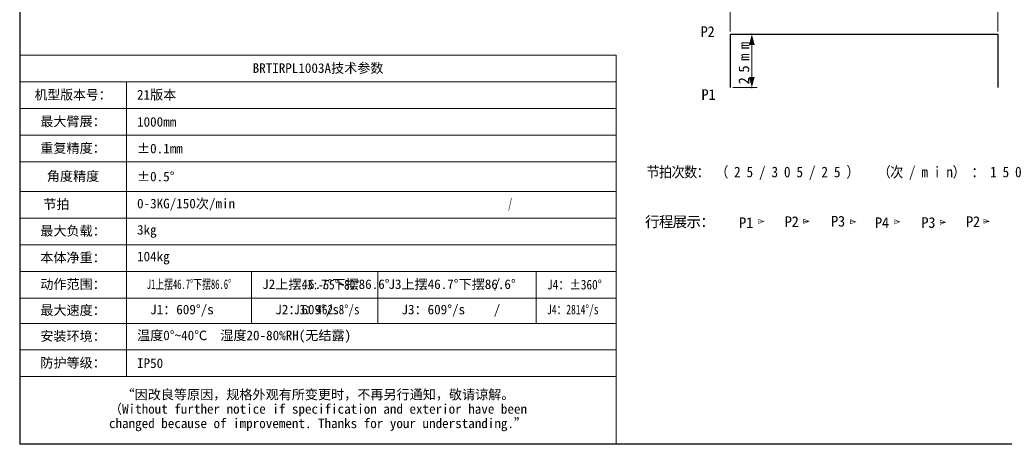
# Model space of a CAD drawing. Header units: millimetres. Extents: x 87 to 4373, y 75 to 3526.
# Tile 1 of 19: x 87 to 2856, y 75 to 1270. Entities that reach past the tile are written whole.
import ezdxf

# ---------------------------------------------------------------- set-up
doc = ezdxf.new("R2010")
doc.units = ezdxf.units.MM
doc.header["$MEASUREMENT"] = 0
doc.layers.get('0').update_dxf_attribs({"lineweight": 18})
doc.layers.add('图层0000', color=7, linetype='Continuous', lineweight=25)
doc.dimstyles.new('线性样式 (GB)', dxfattribs={"dimtxt": 2, "dimasz": 2, "dimexe": 1, "dimexo": 0.5, "dimgap": 0.5, "dimtad": 1, "dimdsep": 46, "dimcen": -2.127267, "dimclrd": 7, "dimclre": 7, "dimclrt": 7, "dimadec": 0, "dimazin": 0, "dimtfac": 0.7, "dimtmove": 0, "dimatfit": 1, "dimfxl": 1, "dimfrac": 2, "dimtolj": 1, "dimtzin": 0, "dimlwd": 18, "dimlwe": 18, "dimarcsym": 0})

# ---------------------------------------------------------------- blocks, each defined once
blk = doc.blocks.new('TableBlk82')
at = {"layer": '图层0000', "color": 7, "linetype": 'Continuous', "lineweight": 18}
for p, q in [((87, 1169.6), (387, 1169.6)), ((87, 1169.6), (87, 1094.6)), ((387, 1169.6), (739, 1169.6)), ((739, 1169.6), (828.1, 1169.6)), ((828.1, 1169.6), (1093.8, 1169.6)), ((1093.8, 1169.6), (1318.8, 1169.6)), ((1318.8, 1169.6), (1539.8, 1169.6)), ((1539.8, 1169.6), (1764.8, 1169.6)), ((1764.8, 1169.6), (1764.8, 1094.6)), ((87, 1094.6), (87, 1019.6)), ((87, 1094.6), (387, 1094.6)), ((387, 1094.6), (739, 1094.6)), ((387, 1094.6), (387, 1019.6)), ((739, 1094.6), (828.1, 1094.6)), ((828.1, 1094.6), (1093.8, 1094.6)), ((1093.8, 1094.6), (1318.8, 1094.6)), ((1318.8, 1094.6), (1539.8, 1094.6)), ((1539.8, 1094.6), (1764.8, 1094.6)), ((1764.8, 1094.6), (1764.8, 1019.6)), ((87, 1019.6), (87, 944.6)), ((87, 1019.6), (387, 1019.6)), ((387, 1019.6), (739, 1019.6)), ((387, 1019.6), (387, 944.6)), ((739, 1019.6), (828.1, 1019.6)), ((828.1, 1019.6), (1093.8, 1019.6)), ((1093.8, 1019.6), (1318.8, 1019.6)), ((1318.8, 1019.6), (1539.8, 1019.6)), ((1539.8, 1019.6), (1764.8, 1019.6)), ((1764.8, 1019.6), (1764.8, 944.6)), ((87, 944.6), (87, 869.6)), ((87, 944.6), (387, 944.6)), ((387, 944.6), (739, 944.6)), ((387, 944.6), (387, 869.6)), ((739, 944.6), (828.1, 944.6)), ((828.1, 944.6), (1093.8, 944.6)), ((1093.8, 944.6), (1318.8, 944.6)), ((1318.8, 944.6), (1539.8, 944.6)), ((1539.8, 944.6), (1764.8, 944.6)), ((1764.8, 944.6), (1764.8, 869.6)), ((87, 869.6), (87, 786.6)), ((87, 869.6), (387, 869.6)), ((387, 869.6), (739, 869.6)), ((387, 869.6), (387, 786.6)), ((739, 869.6), (828.1, 869.6)), ((828.1, 869.6), (1093.8, 869.6)), ((1093.8, 869.6), (1318.8, 869.6)), ((1318.8, 869.6), (1539.8, 869.6)), ((1539.8, 869.6), (1764.8, 869.6)), ((1764.8, 869.6), (1764.8, 786.6)), ((87, 786.6), (87, 711.6)), ((87, 786.6), (387, 786.6)), ((387, 786.6), (739, 786.6)), ((387, 786.6), (387, 711.6)), ((739, 786.6), (828.1, 786.6)), ((828.1, 786.6), (1093.8, 786.6)), ((1093.8, 786.6), (1318.8, 786.6)), ((1318.8, 786.6), (1539.8, 786.6)), ((1539.8, 786.6), (1764.8, 786.6)), ((1764.8, 786.6), (1764.8, 711.6)), ((87, 711.6), (87, 636.6)), ((87, 711.6), (387, 711.6)), ((387, 711.6), (739, 711.6)), ((387, 711.6), (387, 636.6)), ((739, 711.6), (828.1, 711.6)), ((828.1, 711.6), (1093.8, 711.6)), ((1093.8, 711.6), (1318.8, 711.6)), ((1318.8, 711.6), (1539.8, 711.6)), ((1539.8, 711.6), (1764.8, 711.6)), ((1764.8, 711.6), (1764.8, 636.6)), ((87, 636.6), (87, 561.6)), ((87, 636.6), (387, 636.6)), ((387, 636.6), (739, 636.6)), ((387, 636.6), (387, 561.6)), ((739, 636.6), (828.1, 636.6)), ((828.1, 636.6), (1093.8, 636.6)), ((1093.8, 636.6), (1318.8, 636.6)), ((1318.8, 636.6), (1539.8, 636.6)), ((1539.8, 636.6), (1764.8, 636.6)), ((1764.8, 636.6), (1764.8, 561.6)), ((87, 561.6), (87, 486.6)), ((87, 561.6), (387, 561.6)), ((387, 561.6), (739, 561.6)), ((387, 561.6), (387, 486.6)), ((739, 561.6), (828.1, 561.6)), ((739, 561.6), (739, 486.6)), ((828.1, 561.6), (1093.8, 561.6)), ((1093.8, 561.6), (1318.8, 561.6)), ((1093.8, 561.6), (1093.8, 486.6)), ((1318.8, 561.6), (1539.8, 561.6)), ((1539.8, 561.6), (1764.8, 561.6)), ((1539.8, 561.6), (1539.8, 486.6)), ((1764.8, 561.6), (1764.8, 486.6)), ((87, 486.6), (87, 415.4)), ((87, 486.6), (387, 486.6)), ((387, 486.6), (739, 486.6)), ((387, 486.6), (387, 415.4)), ((739, 486.6), (828.1, 486.6)), ((739, 486.6), (739, 415.4)), ((828.1, 486.6), (1093.8, 486.6)), ((1093.8, 486.6), (1318.8, 486.6)), ((1093.8, 486.6), (1093.8, 415.4)), ((1318.8, 486.6), (1539.8, 486.6)), ((1539.8, 486.6), (1764.8, 486.6)), ((1539.8, 486.6), (1539.8, 415.4)), ((1764.8, 486.6), (1764.8, 415.4)), ((87, 415.4), (87, 340.4)), ((87, 415.4), (387, 415.4)), ((387, 415.4), (739, 415.4)), ((387, 415.4), (387, 340.4)), ((739, 415.4), (828.1, 415.4)), ((828.1, 415.4), (1093.8, 415.4)), ((1093.8, 415.4), (1318.8, 415.4)), ((1318.8, 415.4), (1539.8, 415.4)), ((1539.8, 415.4), (1764.8, 415.4)), ((1764.8, 415.4), (1764.8, 340.4)), ((87, 340.4), (87, 265.4)), ((87, 340.4), (387, 340.4)), ((387, 340.4), (739, 340.4)), ((387, 340.4), (387, 265.4)), ((739, 340.4), (828.1, 340.4)), ((828.1, 340.4), (1093.8, 340.4)), ((1093.8, 340.4), (1318.8, 340.4)), ((1318.8, 340.4), (1539.8, 340.4)), ((1539.8, 340.4), (1764.8, 340.4)), ((1764.8, 340.4), (1764.8, 265.4)), ((87, 265.4), (87, 75)), ((87, 265.4), (387, 265.4)), ((387, 265.4), (739, 265.4)), ((739, 265.4), (828.1, 265.4)), ((828.1, 265.4), (1093.8, 265.4)), ((1093.8, 265.4), (1318.8, 265.4)), ((1318.8, 265.4), (1539.8, 265.4)), ((1539.8, 265.4), (1764.8, 265.4)), ((1764.8, 265.4), (1764.8, 75)), ((87, 75), (387, 75)), ((387, 75), (739, 75)), ((739, 75), (828.1, 75)), ((828.1, 75), (1093.8, 75)), ((1093.8, 75), (1318.8, 75)), ((1318.8, 75), (1539.8, 75)), ((1539.8, 75), (1764.8, 75))]:
    blk.add_line(p, q, dxfattribs=at)
at = {"color": 7, "linetype": 'Continuous', "lineweight": -3, "char_height": 27, "line_spacing_factor": 0.9}
for s, insert, attachment_point in [('\\T1;\\W1;\\FSimSun|b0|i0;BRTIRPL1003A技术参数', (925.9, 1132.1), 5), ('\\T1;\\W0.978899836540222;\\FSimSun|b0|i0;机型版本号：', (237, 1057.1), 5), ('\\T1;\\W1;\\FSimSun|b0|i0;21版本', (417, 1057.1), 4), ('\\T1;\\W1;\\FSimSun|b0|i0;最大臂展：', (237, 982.1), 5), ('\\T1;\\W1;\\FSimSun|b0|i0;1000mm', (417, 982.1), 4), ('\\T1;\\W1;\\FSimSun|b0|i0;重复精度：', (237, 907.1), 5), ('\\T1;\\W1;\\FSimSun|b0|i0;±0.1mm', (417, 907.1), 4), ('\\T1;\\W1;\\FSimSun|b0|i0;角度精度', (237, 828.1), 5), ('\\T1;\\W1;\\FSimSun|b0|i0;±0.5°', (417, 828.1), 4), ('\\T1;\\W1;\\FSimSun|b0|i0;  节拍', (117, 749.1), 4), ('\\T1;\\W1;\\FSimSun|b0|i0;0-3KG/150次/min', (417, 749.1), 4), ('\\T1;\\W0.506616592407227;\\FSimSun|b0|i0;          /', (1348.8, 749.1), 4), ('\\T1;\\W1;\\FSimSun|b0|i0;最大负载：', (237, 674.1), 5), ('\\T1;\\W1;\\FSimSun|b0|i0;3kg', (417, 674.1), 4), ('\\T1;\\W1;\\FSimSun|b0|i0;本体净重：', (237, 599.1), 5), ('\\T1;\\W1;\\FSimSun|b0|i0;104kg', (417, 599.1), 4), ('\\T1;\\W1;\\FSimSun|b0|i0;动作范围：', (237, 524.1), 5), ('\\T1;\\W0.656504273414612;\\FSimSun|b0|i0;J1上摆46.7°下摆86.6°', (563, 524.1), 5), ('\\T1;\\W1;\\FSimSun|b0|i0;J2上摆46.7°下摆86.6°', (769, 524.1), 4), ('\\T1;\\W0.83928918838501;\\FSimSun|b0|i0;J3:-55°~80°', (960.9, 524.1), 5), ('\\T1;\\W1;\\FSimSun|b0|i0;J3上摆46.7°下摆86.6°', (1123.8, 524.1), 4), ('\\T1;\\W1;\\FSimSun|b0|i0;/', (1429.3, 524.1), 5), ('\\T1;\\W0.862638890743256;\\FSimSun|b0|i0;J4：±360°', (1569.8, 524.1), 4), ('\\T1;\\W1;\\FSimSun|b0|i0;最大速度：', (237, 451), 5), ('\\T1;\\W1;\\FSimSun|b0|i0;  J1：609°/s ', (417, 451), 4), ('\\T1;\\W1;\\FSimSun|b0|i0;  J2：609°/s', (769, 451), 4), ('\\T1;\\W0.855563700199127;\\FSimSun|b0|i0;J3：462.8°/s       ', (858.1, 451), 4), ('\\T1;\\W1;\\FSimSun|b0|i0;  J3：609°/s       ', (1123.8, 451), 4), ('\\T1;\\W1;\\FSimSun|b0|i0;/', (1429.3, 451), 5), ('\\T1;\\W0.73533707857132;\\FSimSun|b0|i0;J4：2814°/s     ', (1569.8, 451), 4), ('\\T1;\\W1;\\FSimSun|b0|i0;安装环境：', (237, 377.9), 5), ('\\T1;\\W1;\\FSimSun|b0|i0;温度0°~40℃  湿度20-80%RH(无结露)', (417, 377.9), 4), ('\\T1;\\W1;\\FSimSun|b0|i0;防护等级：', (237, 302.9), 5), ('\\T1;\\W1;\\FSimSun|b0|i0;IP50', (417, 302.9), 4), ('\\T1;\\W1;\\FSimSun|b0|i0;“因改良等原因，规格外观有所变更时，不再另行通知，敬请谅解。^J（Without further notice if specification and exterior have been ^Jchanged because of improvement. Thanks for your understanding.”', (925.9, 170.2), 5)]:
    blk.add_mtext(s, dxfattribs=dict(at, insert=insert, attachment_point=attachment_point))
blk = doc.blocks.new('DimBlk2607')
at = {"layer": '图层0000', "color": 7, "linetype": 'Continuous', "lineweight": 18}
for p, q in [((2084.5, 1236.4), (2084.5, 1317.9)), ((2114.5, 1302.9), (2807.9, 1302.9)), ((2837.9, 1236.4), (2837.9, 1317.9))]:
    blk.add_line(p, q, dxfattribs=at)
at = {"layer": '图层0000', "color": 7, "linetype": 'Continuous', "lineweight": -3}
for points in [[(2114.5, 1311), (2084.5, 1302.9), (2114.5, 1294.9)], [(2807.9, 1294.9), (2837.9, 1302.9), (2807.9, 1311)]]:
    blk.add_solid(points, dxfattribs=at)
at = {"layer": '图层0000', "color": 7, "linetype": 'Continuous', "lineweight": 18, "insert": (2427.8, 1309.7), "char_height": 30, "attachment_point": 8, "line_spacing_factor": 1.2}
blk.add_mtext('\\T1.593750;\\W1;\\FSimSun|b0|i0;305mm', dxfattribs=at)
blk = doc.blocks.new('DimBlk2608')
at = {"layer": '图层0000', "color": 7, "linetype": 'Continuous', "lineweight": 18}
for p, q in [((2092, 1228.9), (2160.9, 1228.9)), ((2145.9, 1228.9), (2145.9, 1231)), ((2145.9, 1198.9), (2145.9, 1108.9)), ((2092, 1078.9), (2160.9, 1078.9)), ((2145.9, 1078.9), (2145.9, 1076.9))]:
    blk.add_line(p, q, dxfattribs=at)
at = {"layer": '图层0000', "color": 7, "linetype": 'Continuous', "lineweight": -3}
for points in [[(2153.9, 1198.9), (2145.9, 1228.9), (2137.8, 1198.9)], [(2137.8, 1108.9), (2145.9, 1078.9), (2153.9, 1108.9)]]:
    blk.add_solid(points, dxfattribs=at)
at = {"layer": '图层0000', "color": 7, "linetype": 'Continuous', "lineweight": 18, "insert": (2139, 1153.9), "char_height": 30, "attachment_point": 8, "rotation": 90, "line_spacing_factor": 1.2}
blk.add_mtext('\\T1.625000;\\W1;\\FSimSun|b0|i0;25mm', dxfattribs=at)
blk = doc.blocks.new('DrawingBlockBlk82')
at = {"layer": '图层0000', "color": 7, "linetype": 'Continuous', "lineweight": 18}
for p, q in [((87.8, 3077.2), (87.8, 75.8)), ((88.5, 3076.5), (88.5, 76.5))]:
    blk.add_line(p, q, dxfattribs=at)
blk = doc.blocks.new('DrawingBorderBlk82')
at = {"layer": '图层0000', "color": 7, "linetype": 'Continuous', "lineweight": 18}
for p, q in [((87, 3076.5), (87, 75)), ((87.8, 3075.8), (87.8, 75.8)), ((88.5, 3075), (88.5, 76.5)), ((87, 75), (4372.1, 75)), ((87.8, 75.8), (4371.4, 75.8)), ((88.5, 76.5), (4370.6, 76.5))]:
    blk.add_line(p, q, dxfattribs=at)

msp = doc.modelspace()

# ---------------------------------------------------------------- linework, layer by layer
at = {"layer": '图层0000', "color": 7}
for p, q in [((2084.489, 1228.918), (2837.929, 1228.918)), ((2084.489, 1228.918), (2084.489, 1078.918)), ((2837.929, 1228.918), (2837.929, 1078.918))]:
    msp.add_line(p, q, dxfattribs=at)

# ---------------------------------------------------------------- block references
for name in ['DrawingBorderBlk82', 'DrawingBlockBlk82', 'TableBlk82']:
    msp.add_blockref(name, (0, 0))

# ---------------------------------------------------------------- texts
at = {"layer": '图层0000', "color": 7, "linetype": 'Continuous', "lineweight": -3, "attachment_point": 7}
for s, insert, char_height in [('{\\fSimSun|b0|i0|c0|p0;\\T0.95000;P2}', (2001.763, 1221.117), 30), ('{\\fSimSun|b0|i0|c0|p0;\\T0.95000;P1}', (2004.166, 1044.185), 30), ('{\\fSimSun|b0|i0|c0|p0;\\T0.95000;节拍次数： （ 2 5 / 3 0 5 / 2 5 ）   （次 / m i n） ： 1 5 0 }', (1849.387, 818.963), 30), ('{\\fSimSun|b0|i0|c0|p0;\\T0.95000;行程展示：}', (1845.34, 682.859), 30), ('{\\fSimSun|b0|i0|c0|p0;\\T0.95000;P1}', (2110.017, 683.53), 30), ('{\\Fgdt;\\T0.95000;y}', (2162.398, 694.924), 15), ('{\\fSimSun|b0|i0|c0|p0;\\T0.95000;P2}', (2238.321, 686.568), 30), ('{\\Fgdt;\\T0.95000;y}', (2289.402, 695.44), 15), ('{\\fSimSun|b0|i0|c0|p0;\\T0.95000;P3}', (2368.475, 687.2), 30), ('{\\Fgdt;\\T0.95000;y}', (2420.576, 694.045), 15), ('{\\fSimSun|b0|i0|c0|p0;\\T0.95000;P4}', (2492.057, 683.53), 30), ('{\\Fgdt;\\T0.95000;y}', (2544.773, 694.045), 15), ('{\\fSimSun|b0|i0|c0|p0;\\T0.95000;P3}', (2622.532, 683.53), 30), ('{\\Fgdt;\\T0.95000;y}', (2673.157, 692.649), 15), ('{\\fSimSun|b0|i0|c0|p0;\\T0.95000;P2}', (2748.175, 686.568), 30), ('{\\Fgdt;\\T0.95000;y}', (2795.959, 695.44), 15)]:
    msp.add_mtext(s, dxfattribs=dict(at, insert=insert, char_height=char_height))

# ---------------------------------------------------------------- dimensions: what is measured, and where the dimension line sits
at = {"layer": '图层0000', "color": 7, "linetype": 'Continuous', "lineweight": -3}
dim = msp.add_linear_dim(base=(2837.929, 1302.918), p1=(2084.489, 1228.918), p2=(2837.929, 1228.918), text='\\T1.25;\\W1;\\FSimSun;305mm', dimstyle='线性样式 (GB)', override={"dimscale": 1, "dimtxt": 30, "dimasz": 30, "dimexe": 15, "dimexo": 7.5, "dimgap": 7.5, "dimtad": 1, "dimtih": 0, "dimtoh": 0, "dimdec": 2, "dimlfac": 1, "dimrnd": 0, "dimzin": 8, "dimdsep": 46, "dimlunit": 2, "dimtxsty": 'Standard', "dimsah": 0, "dimtsz": 0, "dimcen": -31.909007, "dimdle": 0, "dimse1": 0, "dimse2": 0, "dimsd1": 0, "dimsd2": 0, "dimclrd": 7, "dimclre": 7, "dimclrt": 7, "dimaunit": 0, "dimadec": 0, "dimazin": 2, "dimtol": 0, "dimlim": 0, "dimtp": 0, "dimtm": 0, "dimtfac": 0.7, "dimtdec": 2, "dimtix": 0, "dimtofl": 1, "dimtmove": 0, "dimatfit": 1, "dimtfillclr": 0, "dimfrac": 2, "dimtzin": 0, "dimlwd": 18, "dimlwe": 18}, dxfattribs=at)
dim.commit()
dim.dimension.update_dxf_attribs({"geometry": 'DimBlk2607', "text_midpoint": (2427.816, 1302.918), "dimtype": 160})
dim = msp.add_linear_dim(base=(2145.864, 1078.918), p1=(2084.489, 1228.918), p2=(2084.489, 1078.918), angle=270, text='\\T1.25;\\W1;\\FSimSun;25mm', dimstyle='线性样式 (GB)', override={"dimscale": 1, "dimtxt": 30, "dimasz": 30, "dimexe": 15, "dimexo": 7.5, "dimgap": 7.5, "dimtad": 1, "dimtih": 0, "dimtoh": 0, "dimdec": 2, "dimlfac": 1, "dimrnd": 0, "dimzin": 8, "dimdsep": 46, "dimlunit": 2, "dimtxsty": 'Standard', "dimsah": 0, "dimtsz": 0, "dimcen": -31.909007, "dimdle": 0, "dimse1": 0, "dimse2": 0, "dimsd1": 0, "dimsd2": 0, "dimclrd": 7, "dimclre": 7, "dimclrt": 7, "dimaunit": 0, "dimadec": 0, "dimazin": 2, "dimtol": 0, "dimlim": 0, "dimtp": 0, "dimtm": 0, "dimtfac": 0.7, "dimtdec": 2, "dimtix": 0, "dimtofl": 1, "dimtmove": 0, "dimatfit": 1, "dimtfillclr": 0, "dimfrac": 2, "dimtzin": 0, "dimlwd": 18, "dimlwe": 18}, dxfattribs=at)
dim.commit()
dim.dimension.update_dxf_attribs({"geometry": 'DimBlk2608', "text_midpoint": (2145.864, 1153.918), "dimtype": 160})

doc.saveas('drawing.dxf')
